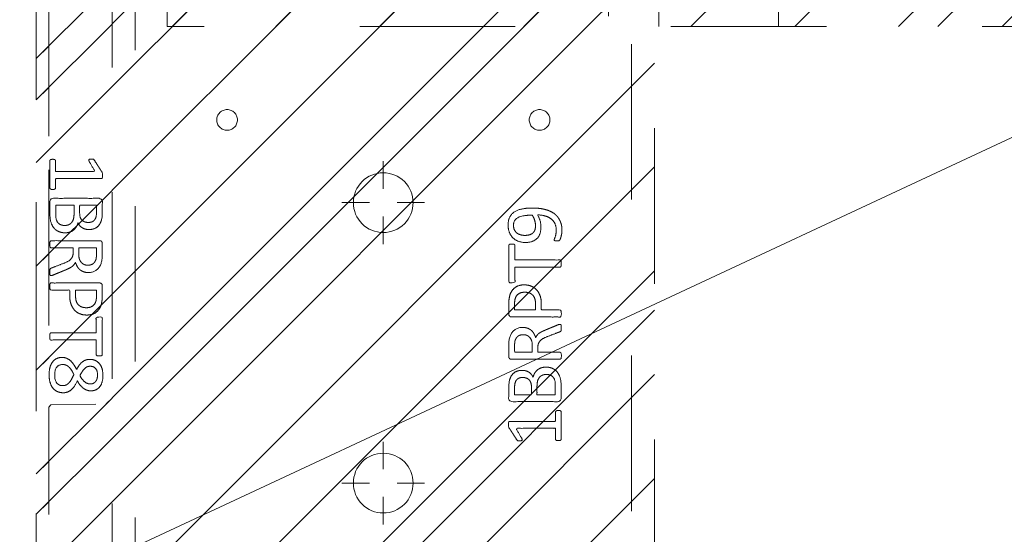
# Model space of a CAD drawing. Header units: inches. Extents: x -416 to -272, y -73 to 47.
# Tile 63 of 206: x -409.85 to -401.41, y 1.78 to 6.19. Entities that reach past the tile are written whole.
import ezdxf

# ---------------------------------------------------------------- set-up
doc = ezdxf.new("R2010")
doc.units = ezdxf.units.IN
doc.header["$LTSCALE"] = 32
doc.header["$MEASUREMENT"] = 0
doc.header["$PDMODE"] = 1
doc.header["$PDSIZE"] = -2
doc.linetypes.add('Dash Style-1', pattern=[0.083328, 0.041656, -0.041672])
for name, color, linetype, lineweight in [('DashLine', 7, 'Continuous', 13), ('DashLineFill', 7, 'Dash Style-1', 13), ('Drawing', 7, 'Continuous', 18), ('Metal-DeskStructure', 7, 'Continuous', 13), ('None', 7, 'Continuous', 18), ('SolidLine', 7, 'Continuous', 15), ('WasteShelf_H', 7, 'Continuous', 18)]:
    doc.layers.add(name, color=color, linetype=linetype, lineweight=lineweight)
pattern_1 = [(45, (0, 0), (-1.61302, 1.93572), []), (45, (-1.0608, 1.0608), (-0.472346, 0.416761), [])]

# ---------------------------------------------------------------- blocks, each defined once
blk = doc.blocks.new('Group-97')
at = {"layer": 'DashLine'}
blk.add_line((71.8898, -12.0079), (55.7172, -19.5493), dxfattribs=at)
blk = doc.blocks.new('Group-55')
at = {"layer": 'DashLine'}
for p, q in [((0.0002, 3.8189), (0.0002, 4.0551)), ((-0.1179, 3.7008), (-0.3541, 3.7008)), ((0.1183, 3.7008), (0.3545, 3.7008)), ((0.0002, 3.5827), (0.0002, 3.3465))]:
    blk.add_line(p, q, dxfattribs=at)
at = {"layer": 'DashLine', "flags": 128}
blk.add_lwpolyline([(-0.2557, 3.7008), (-0.2545, 3.7259), (-0.2508, 3.7507), (-0.2447, 3.7751), (-0.2362, 3.7987), (-0.2255, 3.8214), (-0.2126, 3.843), (-0.1976, 3.8631), (-0.1808, 3.8817), (-0.1621, 3.8986), (-0.142, 3.9136), (-0.1204, 3.9265), (-0.0977, 3.9372), (-0.0741, 3.9457), (-0.0497, 3.9518), (-0.0249, 3.9555), (0.0002, 3.9567), (0.0253, 3.9555), (0.0501, 3.9518), (0.0745, 3.9457), (0.0981, 3.9372), (0.1208, 3.9265), (0.1424, 3.9136), (0.1625, 3.8986), (0.1812, 3.8817), (0.198, 3.8631), (0.213, 3.843), (0.2259, 3.8214), (0.2366, 3.7987), (0.2451, 3.7751), (0.2512, 3.7507), (0.2549, 3.7259), (0.2561, 3.7008), (0.2549, 3.6757), (0.2512, 3.6509), (0.2451, 3.6265), (0.2366, 3.6029), (0.2259, 3.5802), (0.213, 3.5586), (0.198, 3.5384), (0.1812, 3.5198), (0.1625, 3.503), (0.1424, 3.488), (0.1208, 3.4751), (0.0981, 3.4644), (0.0745, 3.4559), (0.0501, 3.4498), (0.0253, 3.4461), (0.0002, 3.4449), (-0.0249, 3.4461), (-0.0497, 3.4498), (-0.0741, 3.4559), (-0.0977, 3.4644), (-0.1204, 3.4751), (-0.142, 3.488), (-0.1621, 3.503), (-0.1808, 3.5198), (-0.1976, 3.5384), (-0.2126, 3.5586), (-0.2255, 3.5802), (-0.2362, 3.6029), (-0.2447, 3.6265), (-0.2508, 3.6509), (-0.2545, 3.6757)], close=True, dxfattribs=at)
blk = doc.blocks.new('Group-56')
at = {"layer": 'DashLine'}
for p, q in [((0.0002, 6.2205), (0.0002, 6.4567)), ((-0.1179, 6.1024), (-0.3541, 6.1024)), ((0.1183, 6.1024), (0.3545, 6.1024)), ((0.0002, 5.9843), (0.0002, 5.748))]:
    blk.add_line(p, q, dxfattribs=at)
at = {"layer": 'DashLine', "flags": 128}
blk.add_lwpolyline([(-0.2557, 6.1024), (-0.2545, 6.1274), (-0.2508, 6.1523), (-0.2447, 6.1766), (-0.2362, 6.2003), (-0.2255, 6.223), (-0.2126, 6.2445), (-0.1976, 6.2647), (-0.1808, 6.2833), (-0.1621, 6.3002), (-0.142, 6.3151), (-0.1204, 6.3281), (-0.0977, 6.3388), (-0.0741, 6.3472), (-0.0497, 6.3534), (-0.0249, 6.357), (0.0002, 6.3583), (0.0253, 6.357), (0.0501, 6.3534), (0.0745, 6.3472), (0.0981, 6.3388), (0.1208, 6.3281), (0.1424, 6.3151), (0.1625, 6.3002), (0.1812, 6.2833), (0.198, 6.2647), (0.213, 6.2445), (0.2259, 6.223), (0.2366, 6.2003), (0.2451, 6.1766), (0.2512, 6.1523), (0.2549, 6.1274), (0.2561, 6.1024), (0.2549, 6.0773), (0.2512, 6.0524), (0.2451, 6.0281), (0.2366, 6.0044), (0.2259, 5.9817), (0.213, 5.9602), (0.198, 5.94), (0.1812, 5.9214), (0.1625, 5.9045), (0.1424, 5.8896), (0.1208, 5.8767), (0.0981, 5.8659), (0.0745, 5.8575), (0.0501, 5.8514), (0.0253, 5.8477), (0.0002, 5.8465), (-0.0249, 5.8477), (-0.0497, 5.8514), (-0.0741, 5.8575), (-0.0977, 5.8659), (-0.1204, 5.8767), (-0.142, 5.8896), (-0.1621, 5.9045), (-0.1808, 5.9214), (-0.1976, 5.94), (-0.2126, 5.9602), (-0.2255, 5.9817), (-0.2362, 6.0044), (-0.2447, 6.0281), (-0.2508, 6.0524), (-0.2545, 6.0773)], close=True, dxfattribs=at)
blk = doc.blocks.new('Group-58')
at = {"layer": 'SolidLine', "color": 7}
for points, knots in [([(1.2823, 6.0565), (1.3118, 6.0565), (1.3709, 6.0491), (1.4262, 6.0325), (1.4742, 6.0048), (1.5093, 5.9623), (1.5314, 5.9033), (1.5314, 5.8498), (1.5259, 5.8221), (1.5176, 5.7889), (1.5093, 5.7778), (1.4982, 5.7741), (1.4816, 5.7741), (1.4724, 5.776), (1.4668, 5.7778), (1.465, 5.7815), (1.465, 5.7889), (1.4705, 5.8018), (1.4779, 5.8239), (1.4816, 5.8516), (1.4816, 5.9033), (1.4558, 5.9513), (1.4133, 5.9808), (1.3561, 5.9974), (1.3229, 5.9974), (1.334, 5.979), (1.3506, 5.9273), (1.3506, 5.8572), (1.3303, 5.8055), (1.2952, 5.776), (1.2472, 5.7612), (1.1882, 5.7612), (1.1347, 5.7796), (1.0941, 5.8166), (1.0701, 5.8719), (1.0701, 5.9402), (1.083, 5.9826), (1.1107, 6.0159), (1.1476, 6.038), (1.1956, 6.0509), (1.2509, 6.0565), (1.2823, 6.0565)], [0, 0, 0, 0.054342, 0.108683, 0.163025, 0.217366, 0.271708, 0.32605, 0.346749, 0.367448, 0.408846, 0.429545, 0.450244, 0.466803, 0.483362, 0.499922, 0.516481, 0.53304, 0.549599, 0.566158, 0.582718, 0.612524, 0.642331, 0.672137, 0.701944, 0.701944, 0.721255, 0.740567, 0.762023, 0.78348, 0.804937, 0.826394, 0.847851, 0.869308, 0.890765, 0.912222, 0.926851, 0.941481, 0.956111, 0.970741, 0.98537, 1, 1, 1]), ([(1.2768, 5.9956), (1.2325, 5.9956), (1.1411, 5.979), (1.1162, 5.9291), (1.1162, 5.8848), (1.1328, 5.8516), (1.1605, 5.8313), (1.1956, 5.8221), (1.2343, 5.8221), (1.2675, 5.8313), (1.2915, 5.8498), (1.3044, 5.8811), (1.3044, 5.931), (1.2878, 5.979), (1.2768, 5.9956)], [0, 0, 0, 0.066007, 0.19802, 0.264026, 0.330033, 0.39604, 0.462046, 0.528053, 0.60066, 0.673267, 0.745875, 0.818482, 0.909241, 1, 1, 1]), ([(1.1014, 5.7482), (1.1074, 5.7482), (1.118, 5.7482), (1.1236, 5.7445), (1.1273, 5.739), (1.1273, 5.6744), (1.1273, 5.6116), (1.3211, 5.6116), (1.5185, 5.6116), (1.5222, 5.608), (1.5241, 5.6006), (1.5259, 5.5895), (1.5259, 5.5729), (1.5241, 5.5618), (1.5222, 5.5544), (1.5185, 5.5507), (1.3211, 5.5507), (1.1273, 5.5507), (1.1273, 5.488), (1.1273, 5.4234), (1.1236, 5.4179), (1.118, 5.416), (1.1088, 5.4142), (1.0959, 5.4142), (1.0848, 5.416), (1.0793, 5.4179), (1.0756, 5.4234), (1.0756, 5.5812), (1.0756, 5.739), (1.0793, 5.7445), (1.0848, 5.7482), (1.0959, 5.7482), (1.1014, 5.7482)], [0, 0, 0, 0.003046, 0.005389, 0.007733, 0.010076, 0.089744, 0.089744, 0.335779, 0.340465, 0.345152, 0.349838, 0.354524, 0.360382, 0.36624, 0.372099, 0.377957, 0.6855, 0.6855, 0.785085, 0.788014, 0.790943, 0.793872, 0.796801, 0.798998, 0.801195, 0.803391, 0.805588, 0.991213, 0.99341, 0.995606, 0.997803, 1, 1, 1]), ([(1.2066, 5.3983), (1.2417, 5.3983), (1.2952, 5.3761), (1.3321, 5.3355), (1.3543, 5.2765), (1.3543, 5.2091), (1.3543, 5.1842), (1.4345, 5.1842), (1.5185, 5.1842), (1.5222, 5.1805), (1.5241, 5.1731), (1.5259, 5.162), (1.5259, 5.1454), (1.5241, 5.1344), (1.5222, 5.127), (1.5185, 5.1233), (1.3081, 5.1233), (1.0885, 5.1233), (1.0756, 5.1381), (1.0756, 5.1953), (1.0756, 5.258), (1.0793, 5.2839), (1.0867, 5.3208), (1.1088, 5.3577), (1.1402, 5.3854), (1.1826, 5.3983), (1.2066, 5.3983)], [0, 0, 0, 0.066268, 0.132535, 0.198803, 0.26507, 0.303966, 0.303966, 0.429297, 0.43506, 0.440822, 0.446584, 0.452347, 0.456957, 0.461567, 0.466177, 0.470786, 0.728938, 0.745073, 0.761208, 0.845107, 0.870922, 0.896738, 0.922553, 0.948369, 0.974184, 1, 1, 1]), ([(1.2122, 5.3355), (1.1845, 5.3355), (1.1476, 5.3152), (1.131, 5.2857), (1.1254, 5.2543), (1.1254, 5.211), (1.1254, 5.1842), (1.2149, 5.1842), (1.3044, 5.1842), (1.3044, 5.211), (1.3044, 5.2635), (1.2915, 5.3005), (1.2657, 5.3244), (1.2325, 5.3355), (1.2122, 5.3355)], [0, 0, 0, 0.053098, 0.106195, 0.159293, 0.212391, 0.297937, 0.297937, 0.584068, 0.584068, 0.669615, 0.752211, 0.834807, 0.917404, 1, 1, 1]), ([(1.5148, 5.0603), (1.5185, 5.0603), (1.5222, 5.0584), (1.5241, 5.0511), (1.5259, 5.0381), (1.5259, 5.0197), (1.5241, 5.0086), (1.5222, 5.0012), (1.5167, 4.9975), (1.5111, 4.9957), (1.4585, 4.9754), (1.4059, 4.9551), (1.3875, 4.9477), (1.358, 4.9329), (1.3358, 4.9108), (1.3247, 4.8813), (1.3247, 4.8416), (1.3247, 4.8222), (1.4198, 4.8222), (1.5185, 4.8222), (1.5222, 4.8185), (1.5241, 4.8111), (1.5259, 4.8001), (1.5259, 4.7835), (1.5241, 4.7724), (1.5222, 4.765), (1.5185, 4.7613), (1.3072, 4.7613), (1.0867, 4.7613), (1.0756, 4.7761), (1.0756, 4.8314), (1.0756, 4.896), (1.0774, 4.9182), (1.0793, 4.9274), (1.083, 4.9532), (1.1033, 4.9938), (1.1328, 5.0197), (1.1716, 5.0344), (1.2159, 5.0344), (1.2528, 5.0215), (1.2805, 4.9994), (1.2989, 4.9662), (1.3063, 4.9477), (1.3118, 4.9588), (1.3266, 4.9772), (1.3469, 4.992), (1.3746, 5.0049), (1.3912, 5.0123), (1.4401, 5.0326), (1.489, 5.0529), (1.5019, 5.0584), (1.513, 5.0603), (1.5148, 5.0603)], [0, 0, 0, 0.004018, 0.008035, 0.012053, 0.01607, 0.020088, 0.024105, 0.028123, 0.03214, 0.03214, 0.070951, 0.070951, 0.084634, 0.098317, 0.112001, 0.125684, 0.138745, 0.138745, 0.202807, 0.205295, 0.207782, 0.21027, 0.212758, 0.214748, 0.216739, 0.218729, 0.220719, 0.332671, 0.339637, 0.346603, 0.391882, 0.407555, 0.423229, 0.423229, 0.466696, 0.510164, 0.553631, 0.597099, 0.640566, 0.684033, 0.727501, 0.770968, 0.770968, 0.798042, 0.825115, 0.852188, 0.879262, 0.879262, 0.958132, 0.958132, 0.979066, 1, 1, 1]), ([(1.2011, 4.9717), (1.1734, 4.9717), (1.1383, 4.9477), (1.1291, 4.92), (1.1273, 4.9108), (1.1254, 4.8887), (1.1254, 4.8471), (1.1254, 4.8222), (1.2011, 4.8222), (1.2768, 4.8222), (1.2768, 4.8508), (1.2768, 4.9034), (1.2657, 4.9366), (1.2435, 4.9606), (1.2159, 4.9717), (1.2011, 4.9717)], [0, 0, 0, 0.142515, 0.285031, 0.285031, 0.330993, 0.376955, 0.445899, 0.445899, 0.655281, 0.655281, 0.734439, 0.800829, 0.867219, 0.93361, 1, 1, 1]), ([(1.3949, 4.694), (1.417, 4.694), (1.4521, 4.6829), (1.4816, 4.6644), (1.5019, 4.6367), (1.5241, 4.5869), (1.5241, 4.4799), (1.5241, 4.4134), (1.513, 4.3987), (1.2998, 4.3987), (1.0867, 4.3987), (1.0756, 4.4134), (1.0756, 4.4716), (1.0756, 4.5629), (1.0922, 4.6146), (1.1199, 4.6478), (1.1623, 4.6663), (1.2048, 4.6663), (1.2343, 4.6589), (1.2583, 4.6441), (1.2786, 4.6201), (1.2841, 4.6072), (1.2878, 4.6257), (1.3063, 4.6571), (1.334, 4.681), (1.3727, 4.694), (1.3949, 4.694)], [0, 0, 0, 0.031455, 0.06291, 0.094366, 0.125821, 0.188731, 0.266159, 0.275837, 0.285516, 0.435531, 0.44521, 0.454888, 0.521427, 0.574659, 0.627891, 0.681123, 0.734355, 0.762747, 0.791139, 0.819531, 0.847924, 0.847924, 0.885943, 0.923962, 0.961981, 1, 1, 1]), ([(1.1956, 4.6054), (1.1789, 4.6054), (1.1531, 4.5961), (1.1347, 4.5758), (1.1254, 4.5445), (1.1254, 4.4891), (1.1254, 4.4577), (1.1974, 4.4577), (1.2694, 4.4577), (1.2694, 4.4919), (1.2694, 4.5482), (1.2583, 4.5777), (1.238, 4.5961), (1.2103, 4.6054), (1.1956, 4.6054)], [0, 0, 0, 0.074499, 0.148998, 0.223496, 0.297995, 0.395417, 0.395417, 0.61891, 0.61891, 0.724928, 0.793696, 0.862464, 0.931232, 1, 1, 1]), ([(1.3986, 4.6312), (1.3783, 4.6312), (1.3487, 4.6183), (1.3284, 4.5943), (1.3174, 4.5574), (1.3174, 4.4937), (1.3174, 4.4577), (1.3958, 4.4577), (1.4742, 4.4577), (1.4742, 4.5011), (1.4742, 4.5851), (1.4465, 4.6183), (1.417, 4.6312), (1.3986, 4.6312)], [0, 0, 0, 0.079156, 0.158312, 0.237468, 0.316624, 0.419526, 0.419526, 0.643799, 0.643799, 0.767809, 0.883905, 0.941952, 1, 1, 1]), ([(1.5001, 4.3229), (1.5074, 4.3229), (1.5213, 4.3201), (1.5241, 4.3118), (1.5241, 4.1927), (1.5241, 4.0737), (1.5222, 4.07), (1.5167, 4.0663), (1.5074, 4.0645), (1.4945, 4.0645), (1.4853, 4.0663), (1.4798, 4.0682), (1.4761, 4.0737), (1.4761, 4.1226), (1.4761, 4.1697), (1.3063, 4.1697), (1.1365, 4.1697), (1.1623, 4.1263), (1.1882, 4.0829), (1.19, 4.0774), (1.1919, 4.0682), (1.1882, 4.0645), (1.1771, 4.0626), (1.1646, 4.0626), (1.155, 4.0626), (1.1494, 4.0645), (1.1457, 4.0682), (1.1439, 4.0719), (1.1107, 4.1235), (1.0774, 4.1752), (1.0756, 4.1771), (1.0756, 4.1807), (1.0738, 4.1863), (1.0738, 4.2034), (1.0738, 4.2214), (1.0774, 4.2269), (1.0811, 4.2287), (1.2795, 4.2287), (1.4761, 4.2287), (1.4761, 4.2693), (1.4761, 4.3136), (1.4798, 4.3173), (1.4853, 4.321), (1.4945, 4.3229), (1.5001, 4.3229)], [0, 0, 0, 0.00261, 0.007831, 0.010441, 0.176195, 0.178805, 0.181415, 0.184026, 0.186636, 0.188594, 0.190551, 0.192509, 0.194467, 0.244389, 0.244389, 0.424498, 0.424498, 0.47805, 0.47805, 0.484241, 0.490432, 0.496622, 0.502813, 0.507071, 0.510941, 0.514811, 0.518682, 0.518682, 0.576295, 0.576295, 0.578743, 0.58119, 0.583638, 0.590247, 0.593184, 0.596122, 0.599059, 0.911881, 0.911881, 0.976501, 0.982376, 0.988251, 0.994125, 1, 1, 1])]:
    blk.add_open_spline(points, degree=2, knots=knots, dxfattribs=at)
blk = doc.blocks.new('1BRPT9-Bracket (2D)')
at = {"layer": 'DashLineFill', "linetype": 'Continuous', "lineweight": 13}
h = blk.add_hatch(dxfattribs=at)
h.set_pattern_fill('Steel', color=253, style=0, pattern_type=2)
h.set_pattern_definition(pattern_1)
edge = h.paths.add_edge_path()
edge.add_line((-2.3221, -8.7402), (-2.3221, 8.7402))
edge.add_line((-2.3221, 8.7402), (1.6779, 8.7402))
edge.add_arc((1.6779, 8.4882), 0.252, 0, 90, ccw=False)
edge.add_line((1.9299, 8.4882), (1.9299, 7.4803))
edge.add_line((1.9299, 7.4803), (2.3236, 7.4611))
edge.add_line((2.3236, 7.4611), (2.3236, -7.4803))
edge.add_line((2.3236, -7.4803), (1.9299, -7.4803))
edge.add_line((1.9299, -7.4803), (1.9299, -8.4882))
edge.add_arc((1.6779, -8.4882), 0.252, -90, 0, ccw=False)
edge.add_line((1.6779, -8.7402), (-2.3221, -8.7402))
h = blk.add_hatch(dxfattribs=at)
h.set_pattern_fill('Steel', color=253, style=0, pattern_type=2)
h.set_pattern_definition(pattern_1)
h.paths.add_polyline_path([(-1.3378, 6.8996), (-1.3291, 6.8992), (-1.3205, 6.8979), (-1.3121, 6.8958), (-1.3039, 6.8929), (-1.2961, 6.8891), (-1.2886, 6.8847), (-1.2816, 6.8795), (-1.2752, 6.8737), (-1.2693, 6.8672), (-1.2642, 6.8602), (-1.2597, 6.8528), (-1.256, 6.8449), (-1.253, 6.8367), (-1.2509, 6.8283), (-1.2497, 6.8197), (-1.2492, 6.811), (-1.2497, 6.8023), (-1.2509, 6.7937), (-1.253, 6.7853), (-1.256, 6.7771), (-1.2597, 6.7693), (-1.2642, 6.7618), (-1.2693, 6.7548), (-1.2752, 6.7484), (-1.2816, 6.7425), (-1.2886, 6.7374), (-1.2961, 6.7329), (-1.3039, 6.7292), (-1.3121, 6.7263), (-1.3205, 6.7241), (-1.3291, 6.7229), (-1.3378, 6.7224), (-1.3465, 6.7229), (-1.3551, 6.7241), (-1.3635, 6.7263), (-1.3717, 6.7292), (-1.3796, 6.7329), (-1.387, 6.7374), (-1.394, 6.7425), (-1.4005, 6.7484), (-1.4063, 6.7548), (-1.4115, 6.7618), (-1.4159, 6.7693), (-1.4197, 6.7771), (-1.4226, 6.7853), (-1.4247, 6.7937), (-1.426, 6.8023), (-1.4264, 6.811), (-1.426, 6.8197), (-1.4247, 6.8283), (-1.4226, 6.8367), (-1.4197, 6.8449), (-1.4159, 6.8528), (-1.4115, 6.8602), (-1.4063, 6.8672), (-1.4005, 6.8737), (-1.394, 6.8795), (-1.387, 6.8847), (-1.3796, 6.8891), (-1.3717, 6.8929), (-1.3635, 6.8958), (-1.3551, 6.8979), (-1.3465, 6.8992)])
h = blk.add_hatch(dxfattribs=at)
h.set_pattern_fill('Steel', color=253, style=0, pattern_type=2)
h.set_pattern_definition(pattern_1)
h.paths.add_polyline_path([(1.3393, 6.8996), (1.348, 6.8992), (1.3566, 6.8979), (1.3651, 6.8958), (1.3732, 6.8929), (1.3811, 6.8891), (1.3886, 6.8847), (1.3955, 6.8795), (1.402, 6.8737), (1.4078, 6.8672), (1.413, 6.8602), (1.4175, 6.8528), (1.4212, 6.8449), (1.4241, 6.8367), (1.4262, 6.8283), (1.4275, 6.8197), (1.4279, 6.811), (1.4275, 6.8023), (1.4262, 6.7937), (1.4241, 6.7853), (1.4212, 6.7771), (1.4175, 6.7693), (1.413, 6.7618), (1.4078, 6.7548), (1.402, 6.7484), (1.3955, 6.7425), (1.3886, 6.7374), (1.3811, 6.7329), (1.3732, 6.7292), (1.3651, 6.7263), (1.3566, 6.7241), (1.348, 6.7229), (1.3393, 6.7224), (1.3307, 6.7229), (1.3221, 6.7241), (1.3136, 6.7263), (1.3054, 6.7292), (1.2976, 6.7329), (1.2901, 6.7374), (1.2832, 6.7425), (1.2767, 6.7484), (1.2709, 6.7548), (1.2657, 6.7618), (1.2612, 6.7693), (1.2575, 6.7771), (1.2546, 6.7853), (1.2525, 6.7937), (1.2512, 6.8023), (1.2508, 6.811), (1.2512, 6.8197), (1.2525, 6.8283), (1.2546, 6.8367), (1.2575, 6.8449), (1.2612, 6.8528), (1.2657, 6.8602), (1.2709, 6.8672), (1.2767, 6.8737), (1.2832, 6.8795), (1.2901, 6.8847), (1.2976, 6.8891), (1.3054, 6.8929), (1.3136, 6.8958), (1.3221, 6.8979), (1.3307, 6.8992)])
at = {"layer": 'DashLineFill'}
for p, q in [((-2.1252, 8.7402), (-2.1252, -8.7402)), ((2.1268, 7.4611), (2.1268, -7.4803))]:
    blk.add_line(p, q, dxfattribs=at)
at = {"layer": 'DashLineFill', "flags": 128}
blk.add_lwpolyline([(-2.3221, -8.7402), (-2.3221, 8.7402), (1.6779, 8.7402, -0.414214), (1.9299, 8.4882), (1.9299, 7.4803), (2.3236, 7.4611), (2.3236, -7.4803), (1.9299, -7.4803), (1.9299, -8.4882, -0.414214), (1.6779, -8.7402)], format="xyb", close=True, dxfattribs=at)
for points in [[(-1.3378, 6.8996), (-1.3291, 6.8992), (-1.3205, 6.8979), (-1.3121, 6.8958), (-1.3039, 6.8929), (-1.2961, 6.8891), (-1.2886, 6.8847), (-1.2816, 6.8795), (-1.2752, 6.8737), (-1.2693, 6.8672), (-1.2642, 6.8602), (-1.2597, 6.8528), (-1.256, 6.8449), (-1.253, 6.8367), (-1.2509, 6.8283), (-1.2497, 6.8197), (-1.2492, 6.811), (-1.2497, 6.8023), (-1.2509, 6.7937), (-1.253, 6.7853), (-1.256, 6.7771), (-1.2597, 6.7693), (-1.2642, 6.7618), (-1.2693, 6.7548), (-1.2752, 6.7484), (-1.2816, 6.7425), (-1.2886, 6.7374), (-1.2961, 6.7329), (-1.3039, 6.7292), (-1.3121, 6.7263), (-1.3205, 6.7241), (-1.3291, 6.7229), (-1.3378, 6.7224), (-1.3465, 6.7229), (-1.3551, 6.7241), (-1.3635, 6.7263), (-1.3717, 6.7292), (-1.3796, 6.7329), (-1.387, 6.7374), (-1.394, 6.7425), (-1.4005, 6.7484), (-1.4063, 6.7548), (-1.4115, 6.7618), (-1.4159, 6.7693), (-1.4197, 6.7771), (-1.4226, 6.7853), (-1.4247, 6.7937), (-1.426, 6.8023), (-1.4264, 6.811), (-1.426, 6.8197), (-1.4247, 6.8283), (-1.4226, 6.8367), (-1.4197, 6.8449), (-1.4159, 6.8528), (-1.4115, 6.8602), (-1.4063, 6.8672), (-1.4005, 6.8737), (-1.394, 6.8795), (-1.387, 6.8847), (-1.3796, 6.8891), (-1.3717, 6.8929), (-1.3635, 6.8958), (-1.3551, 6.8979), (-1.3465, 6.8992)], [(1.3393, 6.8996), (1.348, 6.8992), (1.3566, 6.8979), (1.3651, 6.8958), (1.3732, 6.8929), (1.3811, 6.8891), (1.3886, 6.8847), (1.3955, 6.8795), (1.402, 6.8737), (1.4078, 6.8672), (1.413, 6.8602), (1.4175, 6.8528), (1.4212, 6.8449), (1.4241, 6.8367), (1.4262, 6.8283), (1.4275, 6.8197), (1.4279, 6.811), (1.4275, 6.8023), (1.4262, 6.7937), (1.4241, 6.7853), (1.4212, 6.7771), (1.4175, 6.7693), (1.413, 6.7618), (1.4078, 6.7548), (1.402, 6.7484), (1.3955, 6.7425), (1.3886, 6.7374), (1.3811, 6.7329), (1.3732, 6.7292), (1.3651, 6.7263), (1.3566, 6.7241), (1.348, 6.7229), (1.3393, 6.7224), (1.3307, 6.7229), (1.3221, 6.7241), (1.3136, 6.7263), (1.3054, 6.7292), (1.2976, 6.7329), (1.2901, 6.7374), (1.2832, 6.7425), (1.2767, 6.7484), (1.2709, 6.7548), (1.2657, 6.7618), (1.2612, 6.7693), (1.2575, 6.7771), (1.2546, 6.7853), (1.2525, 6.7937), (1.2512, 6.8023), (1.2508, 6.811), (1.2512, 6.8197), (1.2525, 6.8283), (1.2546, 6.8367), (1.2575, 6.8449), (1.2612, 6.8528), (1.2657, 6.8602), (1.2709, 6.8672), (1.2767, 6.8737), (1.2832, 6.8795), (1.2901, 6.8847), (1.2976, 6.8891), (1.3054, 6.8929), (1.3136, 6.8958), (1.3221, 6.8979), (1.3307, 6.8992)]]:
    blk.add_lwpolyline(points, close=True, dxfattribs=at)
at = {"layer": 'DashLineFill', "linetype": 'Continuous', "lineweight": 5}
for p in [(0.0002, 6.1024), (0.0002, 3.7008)]:
    blk.add_point(p, dxfattribs=at)
at = {"layer": 'Metal-DeskStructure', "color": 7}
for name in ['Group-56', 'Group-55']:
    blk.add_blockref(name, (0, 0), dxfattribs=at)
at = {"layer": 'SolidLine', "color": 7}
blk.add_blockref('Group-58', (0, 0), dxfattribs=at)
blk = doc.blocks.new('Group-66')
at = {"layer": 'WasteShelf_H', "color": 7}
for points, knots in [([(-2.8316, 6.2154), (-2.839, 6.2154), (-2.8528, 6.2182), (-2.8556, 6.2265), (-2.8556, 6.3455), (-2.8556, 6.4645), (-2.8537, 6.4682), (-2.8482, 6.4719), (-2.839, 6.4738), (-2.826, 6.4738), (-2.8168, 6.4719), (-2.8113, 6.4701), (-2.8076, 6.4645), (-2.8076, 6.4156), (-2.8076, 6.3686), (-2.6378, 6.3686), (-2.468, 6.3686), (-2.4938, 6.4119), (-2.5197, 6.4553), (-2.5215, 6.4609), (-2.5234, 6.4701), (-2.5197, 6.4738), (-2.5086, 6.4756), (-2.4962, 6.4756), (-2.4865, 6.4756), (-2.4809, 6.4738), (-2.4772, 6.4701), (-2.4754, 6.4664), (-2.4422, 6.4147), (-2.409, 6.363), (-2.4071, 6.3612), (-2.4071, 6.3575), (-2.4053, 6.352), (-2.4053, 6.3349), (-2.4053, 6.3169), (-2.409, 6.3114), (-2.4126, 6.3095), (-2.611, 6.3095), (-2.8076, 6.3095), (-2.8076, 6.2689), (-2.8076, 6.2246), (-2.8113, 6.2209), (-2.8168, 6.2173), (-2.826, 6.2154), (-2.8316, 6.2154)], [0, 0, 0, 0.00261, 0.007831, 0.010441, 0.176195, 0.178805, 0.181415, 0.184026, 0.186636, 0.188594, 0.190551, 0.192509, 0.194467, 0.244389, 0.244389, 0.424498, 0.424498, 0.47805, 0.47805, 0.484241, 0.490432, 0.496622, 0.502813, 0.507071, 0.510941, 0.514811, 0.518682, 0.518682, 0.576295, 0.576295, 0.578743, 0.58119, 0.583638, 0.590247, 0.593184, 0.596122, 0.599059, 0.911881, 0.911881, 0.976501, 0.982376, 0.988251, 0.994125, 1, 1, 1]), ([(-2.7264, 5.8443), (-2.7485, 5.8443), (-2.7836, 5.8554), (-2.8131, 5.8738), (-2.8334, 5.9015), (-2.8556, 5.9513), (-2.8556, 6.0584), (-2.8556, 6.1248), (-2.8445, 6.1396), (-2.6313, 6.1396), (-2.4182, 6.1396), (-2.4071, 6.1248), (-2.4071, 6.0667), (-2.4071, 5.9753), (-2.4237, 5.9237), (-2.4514, 5.8904), (-2.4938, 5.872), (-2.5363, 5.872), (-2.5658, 5.8794), (-2.5898, 5.8941), (-2.6101, 5.9181), (-2.6157, 5.931), (-2.6193, 5.9126), (-2.6378, 5.8812), (-2.6655, 5.8572), (-2.7042, 5.8443), (-2.7264, 5.8443)], [0, 0, 0, 0.031455, 0.06291, 0.094366, 0.125821, 0.188731, 0.266159, 0.275837, 0.285516, 0.435531, 0.44521, 0.454888, 0.521427, 0.574659, 0.627891, 0.681123, 0.734355, 0.762747, 0.791139, 0.819531, 0.847924, 0.847924, 0.885943, 0.923962, 0.961981, 1, 1, 1]), ([(-2.7301, 5.907), (-2.7098, 5.907), (-2.6802, 5.92), (-2.6599, 5.944), (-2.6489, 5.9809), (-2.6489, 6.0445), (-2.6489, 6.0805), (-2.7273, 6.0805), (-2.8057, 6.0805), (-2.8057, 6.0371), (-2.8057, 5.9532), (-2.7781, 5.92), (-2.7485, 5.907), (-2.7301, 5.907)], [0, 0, 0, 0.079156, 0.158312, 0.237468, 0.316624, 0.419526, 0.419526, 0.643799, 0.643799, 0.767809, 0.883905, 0.941952, 1, 1, 1]), ([(-2.5271, 5.9329), (-2.5105, 5.9329), (-2.4846, 5.9421), (-2.4662, 5.9624), (-2.4569, 5.9938), (-2.4569, 6.0491), (-2.4569, 6.0805), (-2.5289, 6.0805), (-2.6009, 6.0805), (-2.6009, 6.0464), (-2.6009, 5.9901), (-2.5898, 5.9606), (-2.5695, 5.9421), (-2.5418, 5.9329), (-2.5271, 5.9329)], [0, 0, 0, 0.074499, 0.148998, 0.223496, 0.297995, 0.395417, 0.395417, 0.61891, 0.61891, 0.724928, 0.793696, 0.862464, 0.931232, 1, 1, 1]), ([(-2.8463, 5.478), (-2.85, 5.478), (-2.8537, 5.4798), (-2.8556, 5.4872), (-2.8574, 5.5001), (-2.8574, 5.5186), (-2.8556, 5.5296), (-2.8537, 5.537), (-2.8482, 5.5407), (-2.8426, 5.5426), (-2.79, 5.5629), (-2.7375, 5.5832), (-2.719, 5.5906), (-2.6895, 5.6053), (-2.6673, 5.6275), (-2.6563, 5.657), (-2.6563, 5.6967), (-2.6563, 5.716), (-2.7513, 5.716), (-2.85, 5.716), (-2.8537, 5.7197), (-2.8556, 5.7271), (-2.8574, 5.7382), (-2.8574, 5.7548), (-2.8556, 5.7659), (-2.8537, 5.7733), (-2.85, 5.7769), (-2.6387, 5.7769), (-2.4182, 5.7769), (-2.4071, 5.7622), (-2.4071, 5.7068), (-2.4071, 5.6422), (-2.409, 5.6201), (-2.4108, 5.6108), (-2.4145, 5.585), (-2.4348, 5.5444), (-2.4643, 5.5186), (-2.5031, 5.5038), (-2.5474, 5.5038), (-2.5843, 5.5167), (-2.612, 5.5389), (-2.6304, 5.5721), (-2.6378, 5.5906), (-2.6433, 5.5795), (-2.6581, 5.561), (-2.6784, 5.5463), (-2.7061, 5.5333), (-2.7227, 5.526), (-2.7716, 5.5057), (-2.8205, 5.4854), (-2.8334, 5.4798), (-2.8445, 5.478), (-2.8463, 5.478)], [0, 0, 0, 0.004018, 0.008035, 0.012053, 0.01607, 0.020088, 0.024105, 0.028123, 0.03214, 0.03214, 0.070951, 0.070951, 0.084634, 0.098317, 0.112001, 0.125684, 0.138745, 0.138745, 0.202807, 0.205295, 0.207782, 0.21027, 0.212758, 0.214748, 0.216739, 0.218729, 0.220719, 0.332671, 0.339637, 0.346603, 0.391882, 0.407555, 0.423229, 0.423229, 0.466696, 0.510164, 0.553631, 0.597099, 0.640566, 0.684033, 0.727501, 0.770968, 0.770968, 0.798042, 0.825115, 0.852188, 0.879262, 0.879262, 0.958132, 0.958132, 0.979066, 1, 1, 1]), ([(-2.5326, 5.5666), (-2.5049, 5.5666), (-2.4699, 5.5906), (-2.4606, 5.6182), (-2.4588, 5.6275), (-2.4569, 5.6496), (-2.4569, 5.6911), (-2.4569, 5.716), (-2.5326, 5.716), (-2.6083, 5.716), (-2.6083, 5.6874), (-2.6083, 5.6348), (-2.5972, 5.6016), (-2.5751, 5.5776), (-2.5474, 5.5666), (-2.5326, 5.5666)], [0, 0, 0, 0.142515, 0.285031, 0.285031, 0.330993, 0.376955, 0.445899, 0.445899, 0.655281, 0.655281, 0.734439, 0.800829, 0.867219, 0.93361, 1, 1, 1]), ([(-2.5381, 5.14), (-2.5732, 5.14), (-2.6267, 5.1621), (-2.6636, 5.2027), (-2.6858, 5.2618), (-2.6858, 5.3291), (-2.6858, 5.3541), (-2.7661, 5.3541), (-2.85, 5.3541), (-2.8537, 5.3578), (-2.8556, 5.3651), (-2.8574, 5.3762), (-2.8574, 5.3928), (-2.8556, 5.4039), (-2.8537, 5.4113), (-2.85, 5.415), (-2.6396, 5.415), (-2.42, 5.415), (-2.4071, 5.4002), (-2.4071, 5.343), (-2.4071, 5.2802), (-2.4108, 5.2544), (-2.4182, 5.2175), (-2.4403, 5.1806), (-2.4717, 5.1529), (-2.5141, 5.14), (-2.5381, 5.14)], [0, 0, 0, 0.066268, 0.132535, 0.198803, 0.26507, 0.303966, 0.303966, 0.429297, 0.43506, 0.440822, 0.446584, 0.452347, 0.456957, 0.461567, 0.466177, 0.470786, 0.728938, 0.745073, 0.761208, 0.845107, 0.870922, 0.896738, 0.922553, 0.948369, 0.974184, 1, 1, 1]), ([(-2.5437, 5.2027), (-2.516, 5.2027), (-2.4791, 5.223), (-2.4625, 5.2526), (-2.4569, 5.2839), (-2.4569, 5.3273), (-2.4569, 5.3541), (-2.5464, 5.3541), (-2.6359, 5.3541), (-2.6359, 5.3273), (-2.6359, 5.2747), (-2.623, 5.2378), (-2.5972, 5.2138), (-2.564, 5.2027), (-2.5437, 5.2027)], [0, 0, 0, 0.053098, 0.106195, 0.159293, 0.212391, 0.297937, 0.297937, 0.584068, 0.584068, 0.669615, 0.752211, 0.834807, 0.917404, 1, 1, 1]), ([(-2.4329, 4.7901), (-2.4389, 4.7901), (-2.4496, 4.7901), (-2.4551, 4.7937), (-2.4588, 4.7993), (-2.4588, 4.8639), (-2.4588, 4.9266), (-2.6526, 4.9266), (-2.85, 4.9266), (-2.8537, 4.9303), (-2.8556, 4.9377), (-2.8574, 4.9488), (-2.8574, 4.9654), (-2.8556, 4.9764), (-2.8537, 4.9838), (-2.85, 4.9875), (-2.6526, 4.9875), (-2.4588, 4.9875), (-2.4588, 5.0503), (-2.4588, 5.1149), (-2.4551, 5.1204), (-2.4496, 5.1222), (-2.4403, 5.1241), (-2.4274, 5.1241), (-2.4163, 5.1222), (-2.4108, 5.1204), (-2.4071, 5.1149), (-2.4071, 4.9571), (-2.4071, 4.7993), (-2.4108, 4.7937), (-2.4163, 4.7901), (-2.4274, 4.7901), (-2.4329, 4.7901)], [0, 0, 0, 0.003046, 0.005389, 0.007733, 0.010076, 0.089744, 0.089744, 0.335779, 0.340465, 0.345152, 0.349838, 0.354524, 0.360382, 0.36624, 0.372099, 0.377957, 0.6855, 0.6855, 0.785085, 0.788014, 0.790943, 0.793872, 0.796801, 0.798998, 0.801195, 0.803391, 0.805588, 0.991213, 0.99341, 0.995606, 0.997803, 1, 1, 1]), ([(-2.7411, 4.4744), (-2.7688, 4.4744), (-2.815, 4.4947), (-2.8463, 4.5353), (-2.8629, 4.5925), (-2.8629, 4.6626), (-2.8482, 4.718), (-2.8187, 4.7568), (-2.7781, 4.7771), (-2.7301, 4.7771), (-2.695, 4.7623), (-2.6655, 4.7365), (-2.6396, 4.6977), (-2.6267, 4.6737), (-2.6157, 4.6959), (-2.5917, 4.7272), (-2.564, 4.7494), (-2.5326, 4.7605), (-2.4902, 4.7605), (-2.4496, 4.7438), (-2.4182, 4.7088), (-2.4016, 4.6571), (-2.4016, 4.587), (-2.4182, 4.5372), (-2.4459, 4.5058), (-2.4828, 4.491), (-2.5234, 4.491), (-2.5547, 4.5021), (-2.5843, 4.5242), (-2.6101, 4.5556), (-2.6212, 4.5778), (-2.6544, 4.5002), (-2.7208, 4.4744), (-2.7411, 4.4744)], [0, 0, 0, 0.040945, 0.08189, 0.122836, 0.163781, 0.200632, 0.237482, 0.274333, 0.311184, 0.338205, 0.365227, 0.392248, 0.419269, 0.419269, 0.443822, 0.468375, 0.492928, 0.51748, 0.549396, 0.581313, 0.613229, 0.645145, 0.677061, 0.708977, 0.740893, 0.772809, 0.799408, 0.826007, 0.852606, 0.879205, 0.879205, 0.969801, 1, 1, 1]), ([(-2.7467, 4.5353), (-2.7301, 4.5353), (-2.7042, 4.5464), (-2.6821, 4.5704), (-2.6618, 4.6054), (-2.6507, 4.6294), (-2.6599, 4.6516), (-2.6821, 4.6848), (-2.7042, 4.7051), (-2.7301, 4.7162), (-2.815, 4.7162), (-2.815, 4.5796), (-2.7781, 4.5353), (-2.7467, 4.5353)], [0, 0, 0, 0.062166, 0.124332, 0.186498, 0.248664, 0.248664, 0.305108, 0.361552, 0.417996, 0.474441, 0.742583, 0.871292, 1, 1, 1]), ([(-2.5105, 4.5501), (-2.4957, 4.5501), (-2.4735, 4.5593), (-2.4569, 4.5796), (-2.4477, 4.6073), (-2.4477, 4.6626), (-2.4809, 4.7014), (-2.5252, 4.7014), (-2.5474, 4.6922), (-2.5677, 4.6719), (-2.588, 4.6423), (-2.599, 4.622), (-2.5806, 4.587), (-2.5363, 4.5501), (-2.5105, 4.5501)], [0, 0, 0, 0.064819, 0.129638, 0.194457, 0.259276, 0.388914, 0.518552, 0.583375, 0.648198, 0.71302, 0.777843, 0.777843, 0.888922, 1, 1, 1])]:
    blk.add_open_spline(points, degree=2, knots=knots, dxfattribs=at)
blk = doc.blocks.new('1BRPT8_Cover (2D)')
at = {"layer": 'DashLineFill', "linetype": 'Continuous', "lineweight": 13}
h = blk.add_hatch(dxfattribs=at)
h.set_pattern_fill('Steel', color=253, style=0, pattern_type=2)
h.set_pattern_definition(pattern_1)
h.paths.add_polyline_path([(-1.5945, -8.7638), (-2.3228, -8.7638), (-2.3228, -8.7511), (-2.8261, -8.7423), (-2.8664, -8.7028), (-2.8664, -6.673), (-2.8472, -6.6533), (-2.3228, -6.6441), (-2.3228, -6.5842), (-2.8472, -6.5751), (-2.8664, -6.5554), (-2.8664, -4.4682), (-2.8472, -4.4486), (-2.3228, -4.4394), (-2.3228, -4.3795), (-2.8472, -4.3703), (-2.8664, -4.3507), (-2.8664, -2.2635), (-2.8472, -2.2438), (-2.3228, -2.2347), (-2.3228, -2.1748), (-2.8472, -2.1656), (-2.8664, -2.1459), (-2.8664, -0.0588), (-2.8472, -0.0391), (-2.3228, -0.03), (-2.3228, 0.03), (-2.8472, 0.0391), (-2.8664, 0.0588), (-2.8664, 2.1459), (-2.8472, 2.1656), (-2.3228, 2.1748), (-2.3228, 2.2347), (-2.8472, 2.2438), (-2.8664, 2.2635), (-2.8664, 4.3507), (-2.8472, 4.3703), (-2.3228, 4.3795), (-2.3228, 4.4394), (-2.8472, 4.4486), (-2.8664, 4.4682), (-2.8655, 6.5554), (-2.8472, 6.5751), (-2.3228, 6.5842), (-2.3228, 6.6441), (-2.8472, 6.6533), (-2.8664, 6.673), (-2.8664, 8.7028), (-2.8261, 8.7423), (-1.5945, 8.7638), (-1.5945, 8.8583), (-2.9724, 8.8583), (-2.9724, -8.8583), (-1.5945, -8.8583)])
h = blk.add_hatch(dxfattribs=at)
h.set_pattern_fill('Steel', color=253, style=0, pattern_type=2)
h.set_pattern_definition(pattern_1)
h.paths.add_polyline_path([(-2.3228, 8.8583), (-2.3228, -8.8583), (-2.9724, -8.8583), (-2.9724, 8.8583)])
at = {"layer": 'DashLineFill', "flags": 128}
for points in [[(-1.5945, -8.7638), (-2.3228, -8.7638), (-2.3228, -8.7511), (-2.8261, -8.7423), (-2.8664, -8.7028), (-2.8664, -6.673), (-2.8472, -6.6533), (-2.3228, -6.6441), (-2.3228, -6.5842), (-2.8472, -6.5751), (-2.8664, -6.5554), (-2.8664, -4.4682), (-2.8472, -4.4486), (-2.3228, -4.4394), (-2.3228, -4.3795), (-2.8472, -4.3703), (-2.8664, -4.3507), (-2.8664, -2.2635), (-2.8472, -2.2438), (-2.3228, -2.2347), (-2.3228, -2.1748), (-2.8472, -2.1656), (-2.8664, -2.1459), (-2.8664, -0.0588), (-2.8472, -0.0391), (-2.3228, -0.03), (-2.3228, 0.03), (-2.8472, 0.0391), (-2.8664, 0.0588), (-2.8664, 2.1459), (-2.8472, 2.1656), (-2.3228, 2.1748), (-2.3228, 2.2347), (-2.8472, 2.2438), (-2.8664, 2.2635), (-2.8664, 4.3507), (-2.8472, 4.3703), (-2.3228, 4.3795), (-2.3228, 4.4394), (-2.8472, 4.4486), (-2.8664, 4.4682), (-2.8655, 6.5554), (-2.8472, 6.5751), (-2.3228, 6.5842), (-2.3228, 6.6441), (-2.8472, 6.6533), (-2.8664, 6.673), (-2.8664, 8.7028), (-2.8261, 8.7423), (-1.5945, 8.7638), (-1.5945, 8.8583), (-2.9724, 8.8583), (-2.9724, -8.8583), (-1.5945, -8.8583)], [(-2.3228, 8.8583), (-2.3228, -8.8583), (-2.9724, -8.8583), (-2.9724, 8.8583)]]:
    blk.add_lwpolyline(points, close=True, dxfattribs=at)
at = {"layer": 'WasteShelf_H', "color": 7}
blk.add_blockref('Group-66', (0, 0), dxfattribs=at)
blk = doc.blocks.new('1BRPT5-RightBeam (2D)')
at = {"layer": 'DashLineFill', "linetype": 'Continuous', "lineweight": 13}
h = blk.add_hatch(dxfattribs=at)
h.set_pattern_fill('Steel', color=253, style=0, pattern_type=2)
h.set_pattern_definition(pattern_1)
h.paths.add_polyline_path([(-1.8504, 0.5), (20.4724, 0.5), (20.4724, -0.5), (-1.8504, -0.5)])
at = {"layer": 'DashLineFill'}
for p, q in [((2.3622, 0.5), (2.3622, -0.5)), ((3.3858, 0.5), (3.3858, -0.5))]:
    blk.add_line(p, q, dxfattribs=at)
at = {"layer": 'DashLineFill', "flags": 128}
blk.add_lwpolyline([(-1.8504, 0.5), (20.4724, 0.5), (20.4724, -0.5), (-1.8504, -0.5)], close=True, dxfattribs=at)
blk = doc.blocks.new('Group-98')
at = {"layer": 'None', "color": 7, "rotation": 180}
for name, p in [('1BRPT8_Cover (2D)', (62.9921, -12.0079)), ('1BRPT9-Bracket (2D)', (62.9921, -12.0079)), ('1BRPT5-RightBeam (2D)', (62.9921, -20.1181))]:
    blk.add_blockref(name, p, dxfattribs=at)
blk = doc.blocks.new('Group-99')
at = {"layer": 'None'}
blk.add_blockref('Group-97', (0, 0), dxfattribs=at)
blk.add_blockref('Group-98', (0, 0), dxfattribs=at)
blk = doc.blocks.new('SL Credenza Desk (2D)-2')
at = {"layer": 'None'}
blk.add_blockref('Group-99', (0, 0), dxfattribs=at)
at = {"layer": 'Drawing', "color": 0, "flags": 1}
for tag in ['Tag', 'Catalog', 'Option1', 'Option2', 'Option3', 'Option4', 'Option5', 'Option6', 'Option7', 'Option8', 'Option9', 'Option10', 'Option11', 'Option12', 'Custom', 'FinishGroup', 'Discount', 'Item2', 'Item3', 'Item6', 'Item9', 'Item10', 'Item12', 'Item13', 'Item16', 'Item19', 'Item20', 'Item21', 'Item22', 'Item23', 'Item24', 'Item25', 'Item8', 'Item18', 'Item1', 'Item4', 'Item5', 'Item7', 'Item11', 'Item14', 'Item15', 'Item17']:
    blk.add_attdef(tag, (-56.2887, 1.4853), '', height=0.00709, dxfattribs=at)
blk = doc.blocks.new('Group-100')
at = {"layer": 'Drawing', "rotation": 180}
blk.add_blockref('SL Credenza Desk (2D)-2', (15.7192, 1.4853), dxfattribs=at)
at = {"layer": 'Drawing', "color": 0, "flags": 1}
for tag in ['Tag', 'Catalog', 'Option1', 'Option2', 'Option3', 'Option4', 'Option5', 'Option6', 'Option7', 'Option8', 'Option9', 'Option10', 'Option11', 'Option12', 'Custom', 'FinishGroup', 'Discount', 'Item2', 'Item3', 'Item6', 'Item9', 'Item10', 'Item12', 'Item13', 'Item16', 'Item19', 'Item20', 'Item21', 'Item22', 'Item23', 'Item24', 'Item25', 'Item8', 'Item18', 'Item1', 'Item4', 'Item5', 'Item7', 'Item11', 'Item14', 'Item15', 'Item17']:
    blk.add_attdef(tag, (-56.2887, 1.4853), '', height=0.00709, dxfattribs=at)

msp = doc.modelspace()

# ---------------------------------------------------------------- block references
at = {"layer": 'Drawing', "color": 7}
msp.add_blockref('Group-100', (-359.4593, -14.9775), dxfattribs=at)

doc.saveas('drawing.dxf')
